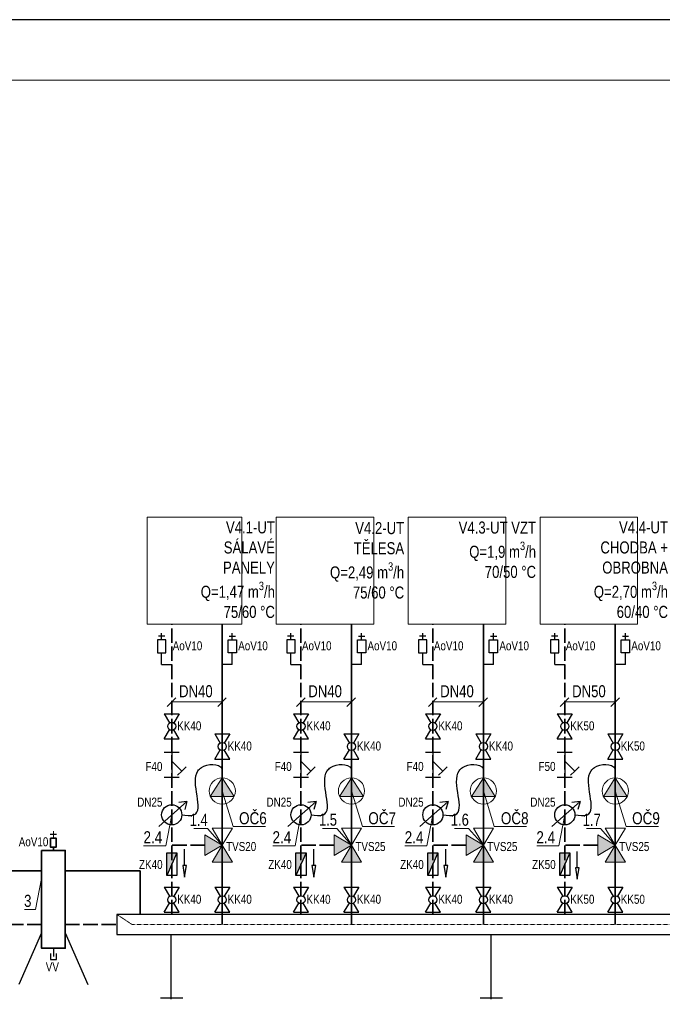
# Model space of a CAD drawing. Header units: millimetres. Extents: x -98431657 to -98227415, y -465497820 to -465456067.
# Tile 13 of 63: x -98420358 to -98415032, y -465465754 to -465457595. Entities that reach past the tile are written whole.
import ezdxf

# ---------------------------------------------------------------- set-up
doc = ezdxf.new("R2010")
doc.units = ezdxf.units.MM
doc.linetypes.add('ACAD_ISO02W100', pattern=[15, 12, -3])
doc.linetypes.add('Carkovana', pattern=[0.21, 0.15, -0.06])
doc.layers.add('AA_FORMÁTY NETISK', color=40, linetype='Continuous', plot=False)
for name, color, linetype, lineweight in [('AA_FORMÁTY TISK', 7, 'Continuous', 15), ('Kóty obecně', 7, 'Continuous', 25), ('Standard', 7, 'Continuous', 25), ('Topení', 6, 'Continuous', 25), ('WPF 1 - vrt', 7, 'Continuous', 25), ('ZAM - POHLEDY_Pero_č.__2', 7, 'Continuous', 13), ('základ', 7, 'Continuous', 25)]:
    doc.layers.add(name, color=color, linetype=linetype, lineweight=lineweight)
doc.layers.add('URB_DOMY_skica_hatch', color=7, linetype='Continuous', lineweight=25, true_color=0x656565)
doc.styles.add('ARIAL', font='arial.ttf')

msp = doc.modelspace()

# ---------------------------------------------------------------- hatches: boundary and pattern name
at = {"linetype": 'ACAD_ISO02W100', "lineweight": 100}
h = msp.add_hatch(color=256, dxfattribs=at)
h.dxf.hatch_style = 1
h.paths.add_polyline_path([(-98418679.3, -465464435.5), (-98418762.6, -465464576.3), (-98418595.2, -465464576.3)])
h.paths.add_polyline_path([(-98418823.3, -465464350.3), (-98418823.3, -465464435.5), (-98418823.3, -465464520.8), (-98418679.3, -465464435.5)])
h = msp.add_hatch(color=256, dxfattribs=at)
h.dxf.hatch_style = 1
h.paths.add_polyline_path([(-98417608.1, -465464435.5), (-98417691.4, -465464576.3), (-98417524, -465464576.3)])
h.paths.add_polyline_path([(-98417752.1, -465464350.3), (-98417752.1, -465464435.5), (-98417752.1, -465464520.8), (-98417608.1, -465464435.5)])
h = msp.add_hatch(color=256, dxfattribs=at)
h.dxf.hatch_style = 1
h.paths.add_polyline_path([(-98416514.8, -465464435.5), (-98416598.1, -465464576.3), (-98416430.8, -465464576.3)])
h.paths.add_polyline_path([(-98416658.9, -465464350.3), (-98416658.9, -465464435.5), (-98416658.9, -465464520.8), (-98416514.8, -465464435.5)])
h = msp.add_hatch(color=256, dxfattribs=at)
h.dxf.hatch_style = 1
h.paths.add_polyline_path([(-98415421.6, -465464435.5), (-98415504.9, -465464576.3), (-98415337.5, -465464576.3)])
h.paths.add_polyline_path([(-98415565.6, -465464350.3), (-98415565.6, -465464435.5), (-98415565.6, -465464520.8), (-98415421.6, -465464435.5)])
h = msp.add_hatch(color=256)
h.dxf.hatch_style = 1
h.paths.add_polyline_path([(-98419055.9, -465464499.1), (-98419139.6, -465464499.1), (-98419139.6, -465464685)])
h = msp.add_hatch(color=256)
h.dxf.hatch_style = 1
h.paths.add_polyline_path([(-98417984.7, -465464499.1), (-98418068.4, -465464499.1), (-98418068.4, -465464685)])
h = msp.add_hatch(color=256)
h.dxf.hatch_style = 1
h.paths.add_polyline_path([(-98416891.4, -465464499.1), (-98416975.1, -465464499.1), (-98416975.1, -465464685)])
h = msp.add_hatch(color=256)
h.dxf.hatch_style = 1
h.paths.add_polyline_path([(-98415798.2, -465464499.1), (-98415881.9, -465464499.1), (-98415881.9, -465464685)])
at = {"layer": 'URB_DOMY_skica_hatch', "linetype": 'Continuous', "lineweight": 25, "true_color": 0x000000}
for points in [[(-98418679.3, -465463877.3), (-98418778.1, -465464031.4), (-98418580.5, -465464031.4)], [(-98417608.1, -465463877.3), (-98417706.9, -465464031.4), (-98417509.3, -465464031.4)], [(-98416514.8, -465463877.3), (-98416613.6, -465464031.4), (-98416416, -465464031.4)], [(-98415421.6, -465463877.3), (-98415520.4, -465464031.4), (-98415322.8, -465464031.4)]]:
    msp.add_hatch(color=18, dxfattribs=at).paths.add_polyline_path(points)

# ---------------------------------------------------------------- linework, layer by layer
at = {"layer": 'AA_FORMÁTY NETISK'}
msp.add_lwpolyline([(-98431657.4, -465457594.8), (-98431657.4, -465472544.8), (-98410657.4, -465472544.8), (-98410657.4, -465457594.8)], close=True, dxfattribs=at)
at = {"layer": 'AA_FORMÁTY TISK'}
msp.add_lwpolyline([(-98431157.4, -465458094.8), (-98431157.4, -465472044.8), (-98411157.4, -465472044.8), (-98411157.4, -465458094.8)], close=True, dxfattribs=at)
at = {"layer": 'Standard', "color": 5, "linetype": 'ACAD_ISO02W100', "lineweight": 35, "ltscale": 10}
for p, q in [((-98419097.7, -465465008.5), (-98419097.7, -465462604.2)), ((-98418026.5, -465465008.5), (-98418026.5, -465462604.2)), ((-98416933.3, -465465008.5), (-98416933.3, -465462604.2)), ((-98415840, -465465008.5), (-98415840, -465462604.2)), ((-98418823.3, -465464435.5), (-98419097.7, -465464435.5)), ((-98417752.1, -465464435.5), (-98418026.5, -465464435.5)), ((-98416658.9, -465464435.5), (-98416933.3, -465464435.5)), ((-98415565.6, -465464435.5), (-98415840, -465464435.5)), ((-98421345.1, -465465092.2), (-98420176.6, -465465092.2)), ((-98419980.8, -465465092.2), (-98419552.5, -465465092.2))]:
    msp.add_line(p, q, dxfattribs=at)
at = {"layer": 'Standard', "color": 1, "linetype": 'Continuous', "lineweight": 35}
for p, q in [((-98418679.3, -465465092.2), (-98418679.3, -465462604.2)), ((-98417608.1, -465465092.2), (-98417608.1, -465462604.2)), ((-98416514.8, -465465092.2), (-98416514.8, -465462604.2)), ((-98415421.6, -465465092.2), (-98415421.6, -465462604.2)), ((-98421143.8, -465464648.2), (-98420176.6, -465464648.2)), ((-98419980.8, -465464648.2), (-98419358.1, -465464648.2)), ((-98419358.1, -465464648.2), (-98419358.1, -465465008.5))]:
    msp.add_line(p, q, dxfattribs=at)
at = {"layer": 'Standard', "color": 0, "linetype": 'Continuous', "lineweight": 13}
for p, q in [((-98418679.3, -465463986), (-98418589.3, -465464279.2)), ((-98417608.1, -465463986), (-98417518.1, -465464279.2)), ((-98416514.8, -465463986), (-98416424.9, -465464279.2)), ((-98415421.6, -465463986), (-98415331.6, -465464279.2)), ((-98419146.7, -465464440.4), (-98419097.7, -465464183.3)), ((-98418075.5, -465464440.4), (-98418026.5, -465464183.3)), ((-98416982.2, -465464440.4), (-98416933.3, -465464183.3)), ((-98415889, -465464440.4), (-98415840, -465464183.3)), ((-98418915.2, -465464296.2), (-98418801.5, -465464296.2)), ((-98418679.3, -465464435.5), (-98418823.3, -465464350.3)), ((-98418823.3, -465464350.3), (-98418823.3, -465464435.5)), ((-98418801.5, -465464296.2), (-98418679.3, -465464435.5)), ((-98418679.3, -465464435.5), (-98418762.6, -465464294.8)), ((-98418762.6, -465464294.8), (-98418595.2, -465464294.8)), ((-98418595.2, -465464294.8), (-98418679.3, -465464435.5)), ((-98418589.3, -465464279.2), (-98418321.5, -465464279.2)), ((-98417847.5, -465464296.2), (-98417730.3, -465464296.2)), ((-98417608.1, -465464435.5), (-98417752.1, -465464350.3)), ((-98417752.1, -465464350.3), (-98417752.1, -465464435.5)), ((-98417730.3, -465464296.2), (-98417608.1, -465464435.5)), ((-98417608.1, -465464435.5), (-98417691.4, -465464294.8)), ((-98417691.4, -465464294.8), (-98417524, -465464294.8)), ((-98417524, -465464294.8), (-98417608.1, -465464435.5)), ((-98417518.1, -465464279.2), (-98417250.3, -465464279.2)), ((-98416754.3, -465464296.2), (-98416637.1, -465464296.2)), ((-98416514.8, -465464435.5), (-98416658.9, -465464350.3)), ((-98416658.9, -465464350.3), (-98416658.9, -465464435.5)), ((-98416637.1, -465464296.2), (-98416514.8, -465464435.5)), ((-98416514.8, -465464435.5), (-98416598.1, -465464294.8)), ((-98416598.1, -465464294.8), (-98416430.8, -465464294.8)), ((-98416430.8, -465464294.8), (-98416514.8, -465464435.5)), ((-98416424.9, -465464279.2), (-98416157, -465464279.2)), ((-98415660.4, -465464296.2), (-98415543.8, -465464296.2)), ((-98415421.6, -465464435.5), (-98415565.6, -465464350.3)), ((-98415565.6, -465464350.3), (-98415565.6, -465464435.5)), ((-98415543.8, -465464296.2), (-98415421.6, -465464435.5)), ((-98415421.6, -465464435.5), (-98415504.9, -465464294.8)), ((-98415504.9, -465464294.8), (-98415337.5, -465464294.8)), ((-98415337.5, -465464294.8), (-98415421.6, -465464435.5)), ((-98415331.6, -465464279.2), (-98415063.8, -465464279.2)), ((-98418679.3, -465464435.5), (-98418823.3, -465464520.8)), ((-98418823.3, -465464520.8), (-98418823.3, -465464435.5)), ((-98418679.3, -465464435.5), (-98418762.6, -465464576.3)), ((-98418595.2, -465464576.3), (-98418679.3, -465464435.5)), ((-98417608.1, -465464435.5), (-98417752.1, -465464520.8)), ((-98417752.1, -465464520.8), (-98417752.1, -465464435.5)), ((-98417608.1, -465464435.5), (-98417691.4, -465464576.3)), ((-98417524, -465464576.3), (-98417608.1, -465464435.5)), ((-98416514.8, -465464435.5), (-98416658.9, -465464520.8)), ((-98416658.9, -465464520.8), (-98416658.9, -465464435.5)), ((-98416514.8, -465464435.5), (-98416598.1, -465464576.3)), ((-98416430.8, -465464576.3), (-98416514.8, -465464435.5)), ((-98415421.6, -465464435.5), (-98415565.6, -465464520.8)), ((-98415565.6, -465464520.8), (-98415565.6, -465464435.5)), ((-98415421.6, -465464435.5), (-98415504.9, -465464576.3)), ((-98415337.5, -465464576.3), (-98415421.6, -465464435.5)), ((-98419330.8, -465464440.4), (-98419146.7, -465464440.4)), ((-98418259.6, -465464440.4), (-98418075.5, -465464440.4)), ((-98417166.4, -465464440.4), (-98416982.2, -465464440.4)), ((-98416073.1, -465464440.4), (-98415889, -465464440.4)), ((-98418762.6, -465464576.3), (-98418595.2, -465464576.3)), ((-98417691.4, -465464576.3), (-98417524, -465464576.3)), ((-98416598.1, -465464576.3), (-98416430.8, -465464576.3)), ((-98415504.9, -465464576.3), (-98415337.5, -465464576.3)), ((-98420225.6, -465464968.9), (-98420176.6, -465464711.8)), ((-98420317.6, -465464968.9), (-98420225.6, -465464968.9))]:
    msp.add_line(p, q, dxfattribs=at)
at = {"layer": 'Standard', "color": 0, "linetype": 'Continuous', "lineweight": 35}
msp.add_line((-98420078.7, -465464478.1), (-98420078.7, -465464450.4), dxfattribs=at)
at = {"layer": 'Standard', "color": 0, "linetype": 'Carkovana', "lineweight": 13}
for p in [(-98419552.5, -465465008.5), (-98413002.9, -465465092.2)]:
    msp.add_line(p, (-98419427, -465465092.2), dxfattribs=at)
at = {"layer": 'Standard', "color": 0, "linetype": 'Continuous', "lineweight": 35}
for points in [[(-98420103.2, -465464377.2), (-98420054.1, -465464377.2), (-98420054.1, -465464450.4), (-98420103.2, -465464450.4), (-98420103.2, -465464377.2)], [(-98420176.6, -465464478.1), (-98419980.8, -465464478.1), (-98419980.8, -465465289.7), (-98420176.6, -465465289.7), (-98420176.6, -465464478.1)]]:
    msp.add_lwpolyline(points, close=True, dxfattribs=at)
at = {"layer": 'Standard', "color": 0, "linetype": 'Continuous', "lineweight": 25}
msp.add_lwpolyline([(-98413002.9, -465465008.5), (-98419552.5, -465465008.5), (-98419552.5, -465465175.9), (-98413002.9, -465465175.9), (-98413002.9, -465465008.5)], close=True, dxfattribs=at)
at = {"layer": 'Topení', "color": 0, "linetype": 'Continuous', "lineweight": 13}
for p, q in [((-98419063.9, -465463214.7), (-98419134.9, -465463285.7)), ((-98418645.4, -465463214.7), (-98418716.4, -465463285.7)), ((-98417992.6, -465463214.7), (-98418063.7, -465463285.7)), ((-98417574.2, -465463214.7), (-98417645.2, -465463285.7)), ((-98416899.4, -465463214.7), (-98416970.4, -465463285.7)), ((-98416481, -465463214.7), (-98416552, -465463285.7)), ((-98415806.2, -465463214.7), (-98415877.2, -465463285.7)), ((-98415387.7, -465463214.7), (-98415458.7, -465463285.7)), ((-98419097.7, -465463248.5), (-98418679.3, -465463248.5)), ((-98418026.5, -465463248.5), (-98417608.1, -465463248.5)), ((-98416933.3, -465463248.5), (-98416514.8, -465463248.5)), ((-98415840, -465463248.5), (-98415421.6, -465463248.5)), ((-98420078.7, -465464377.2), (-98420078.7, -465464318.6))]:
    msp.add_line(p, q, dxfattribs=at)
at = {"layer": 'Topení', "color": 0, "linetype": 'Continuous', "lineweight": 25}
for p, q in [((-98419159.9, -465463346.2), (-98419035.5, -465463346.2)), ((-98419159.9, -465463346.2), (-98419114.9, -465463421.3)), ((-98419035.5, -465463346.2), (-98419080.5, -465463421.3)), ((-98418088.7, -465463346.2), (-98417964.3, -465463346.2)), ((-98418088.7, -465463346.2), (-98418043.7, -465463421.3)), ((-98417964.3, -465463346.2), (-98418009.3, -465463421.3)), ((-98416995.5, -465463346.2), (-98416871.1, -465463346.2)), ((-98416995.5, -465463346.2), (-98416950.5, -465463421.3)), ((-98416871.1, -465463346.2), (-98416916.1, -465463421.3)), ((-98415902.2, -465463346.2), (-98415777.8, -465463346.2)), ((-98415902.2, -465463346.2), (-98415857.2, -465463421.3)), ((-98415777.8, -465463346.2), (-98415822.8, -465463421.3)), ((-98419159.9, -465463553.8), (-98419114.9, -465463478.7)), ((-98419035.5, -465463553.8), (-98419080.5, -465463478.7)), ((-98418741.5, -465463513.6), (-98418617.1, -465463513.6)), ((-98418741.5, -465463513.6), (-98418696.5, -465463588.7)), ((-98418617.1, -465463513.6), (-98418662.1, -465463588.7)), ((-98418088.7, -465463553.8), (-98418043.7, -465463478.7)), ((-98417964.3, -465463553.8), (-98418009.3, -465463478.7)), ((-98417670.3, -465463513.6), (-98417545.9, -465463513.6)), ((-98417670.3, -465463513.6), (-98417625.3, -465463588.7)), ((-98417545.9, -465463513.6), (-98417590.9, -465463588.7)), ((-98416995.5, -465463553.8), (-98416950.5, -465463478.7)), ((-98416871.1, -465463553.8), (-98416916.1, -465463478.7)), ((-98416577.1, -465463513.6), (-98416452.6, -465463513.6)), ((-98416577.1, -465463513.6), (-98416532, -465463588.7)), ((-98416452.6, -465463513.6), (-98416497.6, -465463588.7)), ((-98415902.2, -465463553.8), (-98415857.2, -465463478.7)), ((-98415777.8, -465463553.8), (-98415822.8, -465463478.7)), ((-98415483.8, -465463513.6), (-98415359.4, -465463513.6)), ((-98415483.8, -465463513.6), (-98415438.8, -465463588.7)), ((-98415359.4, -465463513.6), (-98415404.4, -465463588.7)), ((-98419159.9, -465463553.8), (-98419035.5, -465463553.8)), ((-98418088.7, -465463553.8), (-98417964.3, -465463553.8)), ((-98416995.5, -465463553.8), (-98416871.1, -465463553.8)), ((-98415902.2, -465463553.8), (-98415777.8, -465463553.8)), ((-98419159.9, -465463664.3), (-98419035.5, -465463664.3)), ((-98419097.7, -465463664.3), (-98419097.7, -465463871.8)), ((-98418741.5, -465463721.1), (-98418696.5, -465463646.1)), ((-98418617.1, -465463721.1), (-98418662.1, -465463646.1)), ((-98418088.7, -465463664.3), (-98417964.3, -465463664.3)), ((-98418026.5, -465463664.3), (-98418026.5, -465463871.8)), ((-98417670.3, -465463721.1), (-98417625.3, -465463646.1)), ((-98417545.9, -465463721.1), (-98417590.9, -465463646.1)), ((-98416995.5, -465463664.3), (-98416871.1, -465463664.3)), ((-98416933.3, -465463664.3), (-98416933.3, -465463871.8)), ((-98416577.1, -465463721.1), (-98416532, -465463646.1)), ((-98416452.6, -465463721.1), (-98416497.6, -465463646.1)), ((-98415902.2, -465463664.3), (-98415777.8, -465463664.3)), ((-98415840, -465463664.3), (-98415840, -465463871.8)), ((-98415483.8, -465463721.1), (-98415438.8, -465463646.1)), ((-98415359.4, -465463721.1), (-98415404.4, -465463646.1)), ((-98419097.7, -465463737.9), (-98419014.9, -465463820.7)), ((-98419014.9, -465463820.7), (-98418979.4, -465463785.2)), ((-98418741.5, -465463721.1), (-98418617.1, -465463721.1)), ((-98418026.5, -465463737.9), (-98417943.7, -465463820.7)), ((-98417943.7, -465463820.7), (-98417908.2, -465463785.2)), ((-98417670.3, -465463721.1), (-98417545.9, -465463721.1)), ((-98416933.3, -465463737.9), (-98416850.4, -465463820.7)), ((-98416850.4, -465463820.7), (-98416814.9, -465463785.2)), ((-98416577.1, -465463721.1), (-98416452.6, -465463721.1)), ((-98415840, -465463737.9), (-98415757.2, -465463820.7)), ((-98415757.2, -465463820.7), (-98415721.7, -465463785.2)), ((-98415483.8, -465463721.1), (-98415359.4, -465463721.1)), ((-98419014.9, -465463820.7), (-98419050.4, -465463856.2)), ((-98417943.7, -465463820.7), (-98417979.2, -465463856.2)), ((-98416850.4, -465463820.7), (-98416885.9, -465463856.2)), ((-98415757.2, -465463820.7), (-98415792.7, -465463856.2)), ((-98419159.9, -465463871.8), (-98419035.5, -465463871.8)), ((-98418088.7, -465463871.8), (-98417964.3, -465463871.8)), ((-98416995.5, -465463871.8), (-98416871.1, -465463871.8)), ((-98415902.2, -465463871.8), (-98415777.8, -465463871.8)), ((-98419205.4, -465464279.2), (-98418971.3, -465464071.8)), ((-98418971.3, -465464071.8), (-98419040.2, -465464082.4)), ((-98418971.3, -465464071.8), (-98418990.2, -465464138.9)), ((-98418134.2, -465464279.2), (-98417900.1, -465464071.8)), ((-98417900.1, -465464071.8), (-98417969, -465464082.4)), ((-98417900.1, -465464071.8), (-98417919, -465464138.9)), ((-98417041, -465464279.2), (-98416806.8, -465464071.8)), ((-98416806.8, -465464071.8), (-98416875.8, -465464082.4)), ((-98416806.8, -465464071.8), (-98416825.7, -465464138.9)), ((-98415947.7, -465464279.2), (-98415713.6, -465464071.8)), ((-98415713.6, -465464071.8), (-98415782.5, -465464082.4)), ((-98415713.6, -465464071.8), (-98415732.5, -465464138.9)), ((-98419159.9, -465464783.5), (-98419035.5, -465464783.5)), ((-98419159.9, -465464783.5), (-98419114.9, -465464858.6)), ((-98419035.5, -465464783.5), (-98419080.5, -465464858.6)), ((-98418741.5, -465464783.5), (-98418617.1, -465464783.5)), ((-98418741.5, -465464783.5), (-98418696.5, -465464858.6)), ((-98418617.1, -465464783.5), (-98418662.1, -465464858.6)), ((-98418088.7, -465464783.5), (-98417964.3, -465464783.5)), ((-98418088.7, -465464783.5), (-98418043.7, -465464858.6)), ((-98417964.3, -465464783.5), (-98418009.3, -465464858.6)), ((-98417670.3, -465464783.5), (-98417545.9, -465464783.5)), ((-98417670.3, -465464783.5), (-98417625.3, -465464858.6)), ((-98417545.9, -465464783.5), (-98417590.9, -465464858.6)), ((-98416995.5, -465464783.5), (-98416871.1, -465464783.5)), ((-98416995.5, -465464783.5), (-98416950.5, -465464858.6)), ((-98416871.1, -465464783.5), (-98416916.1, -465464858.6)), ((-98416577.1, -465464783.5), (-98416452.6, -465464783.5)), ((-98416577.1, -465464783.5), (-98416532, -465464858.6)), ((-98416452.6, -465464783.5), (-98416497.6, -465464858.6)), ((-98415902.2, -465464783.5), (-98415777.8, -465464783.5)), ((-98415902.2, -465464783.5), (-98415857.2, -465464858.6)), ((-98415777.8, -465464783.5), (-98415822.8, -465464858.6)), ((-98415483.8, -465464783.5), (-98415359.4, -465464783.5)), ((-98415483.8, -465464783.5), (-98415438.8, -465464858.6)), ((-98415359.4, -465464783.5), (-98415404.4, -465464858.6)), ((-98419159.9, -465464991), (-98419114.9, -465464916)), ((-98419035.5, -465464991), (-98419080.5, -465464916)), ((-98418741.5, -465464991), (-98418696.5, -465464916)), ((-98418617.1, -465464991), (-98418662.1, -465464916)), ((-98418088.7, -465464991), (-98418043.7, -465464916)), ((-98417964.3, -465464991), (-98418009.3, -465464916)), ((-98417670.3, -465464991), (-98417625.3, -465464916)), ((-98417545.9, -465464991), (-98417590.9, -465464916)), ((-98416995.5, -465464991), (-98416950.5, -465464916)), ((-98416871.1, -465464991), (-98416916.1, -465464916)), ((-98416577.1, -465464991), (-98416532, -465464916)), ((-98416452.6, -465464991), (-98416497.6, -465464916)), ((-98415902.2, -465464991), (-98415857.2, -465464916)), ((-98415777.8, -465464991), (-98415822.8, -465464916)), ((-98415483.8, -465464991), (-98415438.8, -465464916)), ((-98415359.4, -465464991), (-98415404.4, -465464916)), ((-98419159.9, -465464991), (-98419035.5, -465464991)), ((-98418741.5, -465464991), (-98418617.1, -465464991)), ((-98418088.7, -465464991), (-98417964.3, -465464991)), ((-98417670.3, -465464991), (-98417545.9, -465464991)), ((-98416995.5, -465464991), (-98416871.1, -465464991)), ((-98416577.1, -465464991), (-98416452.6, -465464991)), ((-98415902.2, -465464991), (-98415777.8, -465464991)), ((-98415483.8, -465464991), (-98415359.4, -465464991)), ((-98420176.6, -465465160.6), (-98420364.6, -465465590.5)), ((-98419980.8, -465465160.6), (-98419792.7, -465465590.5)), ((-98419104.1, -465465175.9), (-98419104.1, -465465711.5)), ((-98416454.3, -465465175.9), (-98416454.3, -465465711.5)), ((-98420102.3, -465465333), (-98420102.3, -465465383.2)), ((-98420078.7, -465465289.7), (-98420078.7, -465465356.7)), ((-98420052.1, -465465383.2), (-98420052.1, -465465333)), ((-98420102.3, -465465383.2), (-98420052.1, -465465383.2)), ((-98419191, -465465700.3), (-98419006.9, -465465700.3)), ((-98416541.1, -465465700.3), (-98416357, -465465700.3))]:
    msp.add_line(p, q, dxfattribs=at)
for centre, radius in [((-98419097.7, -465463450), 33.5), ((-98418026.5, -465463450), 33.5), ((-98416933.3, -465463450), 33.5), ((-98415840, -465463450), 33.5), ((-98418679.3, -465463617.4), 33.5), ((-98417608.1, -465463617.4), 33.5), ((-98416514.8, -465463617.4), 33.5), ((-98415421.6, -465463617.4), 33.5), ((-98419097.7, -465464183.3), 83.7), ((-98418026.5, -465464183.3), 83.7), ((-98416933.3, -465464183.3), 83.7), ((-98415840, -465464183.3), 83.7), ((-98419097.7, -465464887.3), 33.5), ((-98418679.3, -465464887.3), 33.5), ((-98418026.5, -465464887.3), 33.5), ((-98417608.1, -465464887.3), 33.5), ((-98416933.3, -465464887.3), 33.5), ((-98416514.8, -465464887.3), 33.5), ((-98415840, -465464887.3), 33.5), ((-98415421.6, -465464887.3), 33.5)]:
    msp.add_circle(centre, radius, dxfattribs=at)
at = {"layer": 'Topení', "color": 0, "linetype": 'Continuous', "lineweight": 25, "start_tangent": (1.156269, -0.124047), "end_tangent": (0.658422, -1.140822)}
for points in [[(-98419014, -465464183.3), (-98418913.6, -465464183.3), (-98418880.5, -465463818.9), (-98418852, -465463791.7), (-98418679.3, -465463802.5)], [(-98417942.8, -465464183.3), (-98417842.4, -465464183.3), (-98417809.3, -465463818.9), (-98417780.8, -465463791.7), (-98417608.1, -465463802.5)], [(-98416849.6, -465464183.3), (-98416749.2, -465464183.3), (-98416716, -465463818.9), (-98416687.6, -465463791.7), (-98416514.8, -465463802.5)], [(-98415756.3, -465464183.3), (-98415655.9, -465464183.3), (-98415622.8, -465463818.9), (-98415594.3, -465463791.7), (-98415421.6, -465463802.5)]]:
    msp.add_spline(points, degree=3, dxfattribs=at)
at = {"layer": 'WPF 1 - vrt'}
for p, q in [((-98419181.4, -465462938.6), (-98419181.4, -465462889.5)), ((-98419181.4, -465462938.6), (-98419097.7, -465462938.6)), ((-98418595.6, -465462938.6), (-98418679.3, -465462938.6)), ((-98418595.6, -465462938.6), (-98418595.6, -465462889.5)), ((-98418110.2, -465462938.6), (-98418110.2, -465462889.5)), ((-98418110.2, -465462938.6), (-98418026.5, -465462938.6)), ((-98417524.4, -465462938.6), (-98417608.1, -465462938.6)), ((-98417524.4, -465462938.6), (-98417524.4, -465462889.5)), ((-98417017, -465462938.6), (-98417017, -465462889.5)), ((-98417017, -465462938.6), (-98416933.3, -465462938.6)), ((-98416431.1, -465462938.6), (-98416514.8, -465462938.6)), ((-98416431.1, -465462938.6), (-98416431.1, -465462889.5)), ((-98415923.7, -465462938.6), (-98415923.7, -465462889.5)), ((-98415923.7, -465462938.6), (-98415840, -465462938.6)), ((-98415337.9, -465462938.6), (-98415421.6, -465462938.6)), ((-98415337.9, -465462938.6), (-98415337.9, -465462889.5))]:
    msp.add_line(p, q, dxfattribs=at)
at = {"layer": 'ZAM - POHLEDY_Pero_č.__2', "color": 0, "linetype": 'Continuous', "lineweight": 13}
for p, q in [((-98418679.3, -465463877.3), (-98418778.1, -465464031.4)), ((-98418580.5, -465464031.4), (-98418679.3, -465463877.3)), ((-98417608.1, -465463877.3), (-98417706.9, -465464031.4)), ((-98417509.3, -465464031.4), (-98417608.1, -465463877.3)), ((-98416514.8, -465463877.3), (-98416613.6, -465464031.4)), ((-98416416, -465464031.4), (-98416514.8, -465463877.3)), ((-98415421.6, -465463877.3), (-98415520.4, -465464031.4)), ((-98415322.8, -465464031.4), (-98415421.6, -465463877.3)), ((-98418778.1, -465464031.4), (-98418580.5, -465464031.4)), ((-98417706.9, -465464031.4), (-98417509.3, -465464031.4)), ((-98416613.6, -465464031.4), (-98416416, -465464031.4)), ((-98415520.4, -465464031.4), (-98415322.8, -465464031.4))]:
    msp.add_line(p, q, dxfattribs=at)
for points in [[(-98419302.6, -465461717.1), (-98418516.2, -465461717.1), (-98418516.2, -465462604.2), (-98419302.6, -465462604.2), (-98419302.6, -465461717.1)], [(-98418231.4, -465461717.1), (-98417422.9, -465461717.1), (-98417422.9, -465462604.2), (-98418231.4, -465462604.2), (-98418231.4, -465461717.1)], [(-98417138.2, -465461717.1), (-98416329.7, -465461717.1), (-98416329.7, -465462604.2), (-98417138.2, -465462604.2), (-98417138.2, -465461717.1)], [(-98416044.9, -465461717.1), (-98415236.4, -465461717.1), (-98415236.4, -465462604.2), (-98416044.9, -465462604.2), (-98416044.9, -465461717.1)]]:
    msp.add_lwpolyline(points, close=True, dxfattribs=at)
for centre in [(-98418679.3, -465463986), (-98417608.1, -465463986), (-98416514.8, -465463986), (-98415421.6, -465463986)]:
    msp.add_circle(centre, 108.7, dxfattribs=at)
at = {"layer": 'základ'}
for p, q in [((-98419156, -465462702.5), (-98419208.3, -465462702.5)), ((-98419181.4, -465462732.3), (-98419181.4, -465462677.1)), ((-98418621, -465462702.5), (-98418568.7, -465462702.5)), ((-98418595.6, -465462732.3), (-98418595.6, -465462677.1)), ((-98418084.8, -465462702.5), (-98418137.1, -465462702.5)), ((-98418110.2, -465462732.3), (-98418110.2, -465462677.1)), ((-98417549.8, -465462702.5), (-98417497.5, -465462702.5)), ((-98417524.4, -465462732.3), (-98417524.4, -465462677.1)), ((-98416991.5, -465462702.5), (-98417043.8, -465462702.5)), ((-98417017, -465462732.3), (-98417017, -465462677.1)), ((-98416456.6, -465462702.5), (-98416404.3, -465462702.5)), ((-98416431.1, -465462732.3), (-98416431.1, -465462677.1)), ((-98415898.3, -465462702.5), (-98415950.6, -465462702.5)), ((-98415923.7, -465462732.3), (-98415923.7, -465462677.1)), ((-98415363.3, -465462702.5), (-98415311, -465462702.5)), ((-98415337.9, -465462732.3), (-98415337.9, -465462677.1)), ((-98419181.4, -465462889.5), (-98419181.4, -465462841.9)), ((-98418595.6, -465462889.5), (-98418595.6, -465462841.9)), ((-98418110.2, -465462889.5), (-98418110.2, -465462841.9)), ((-98417524.4, -465462889.5), (-98417524.4, -465462841.9)), ((-98417017, -465462889.5), (-98417017, -465462841.9)), ((-98416431.1, -465462889.5), (-98416431.1, -465462841.9)), ((-98415923.7, -465462889.5), (-98415923.7, -465462841.9)), ((-98415337.9, -465462889.5), (-98415337.9, -465462841.9)), ((-98420105.9, -465464343.7), (-98420053.6, -465464343.7)), ((-98419055.9, -465464499.1), (-98419139.6, -465464685)), ((-98418991, -465464603.8), (-98418991, -465464469.2)), ((-98417984.7, -465464499.1), (-98418068.4, -465464685)), ((-98417919.8, -465464603.8), (-98417919.8, -465464469.2)), ((-98416891.4, -465464499.1), (-98416975.1, -465464685)), ((-98416826.6, -465464603.8), (-98416826.6, -465464469.2)), ((-98415798.2, -465464499.1), (-98415881.9, -465464685)), ((-98415736.6, -465464621.7), (-98415736.6, -465464487))]:
    msp.add_line(p, q, dxfattribs=at)
for points in [[(-98419147, -465462732.3), (-98419215.8, -465462732.3), (-98419215.8, -465462841.9), (-98419147, -465462841.9), (-98419147, -465462732.3)], [(-98418630, -465462732.3), (-98418561.2, -465462732.3), (-98418561.2, -465462841.9), (-98418630, -465462841.9), (-98418630, -465462732.3)], [(-98418075.8, -465462732.3), (-98418144.6, -465462732.3), (-98418144.6, -465462841.9), (-98418075.8, -465462841.9), (-98418075.8, -465462732.3)], [(-98417558.8, -465462732.3), (-98417490, -465462732.3), (-98417490, -465462841.9), (-98417558.8, -465462841.9), (-98417558.8, -465462732.3)], [(-98416982.5, -465462732.3), (-98417051.4, -465462732.3), (-98417051.4, -465462841.9), (-98416982.5, -465462841.9), (-98416982.5, -465462732.3)], [(-98416465.6, -465462732.3), (-98416396.7, -465462732.3), (-98416396.7, -465462841.9), (-98416465.6, -465462841.9), (-98416465.6, -465462732.3)], [(-98415889.3, -465462732.3), (-98415958.2, -465462732.3), (-98415958.2, -465462841.9), (-98415889.3, -465462841.9), (-98415889.3, -465462732.3)], [(-98415372.3, -465462732.3), (-98415303.5, -465462732.3), (-98415303.5, -465462841.9), (-98415372.3, -465462841.9), (-98415372.3, -465462732.3)], [(-98419139.6, -465464499.1), (-98419055.9, -465464499.1), (-98419055.9, -465464685), (-98419139.6, -465464685), (-98419139.6, -465464499.1)], [(-98418068.4, -465464499.1), (-98417984.7, -465464499.1), (-98417984.7, -465464685), (-98418068.4, -465464685), (-98418068.4, -465464499.1)], [(-98416975.1, -465464499.1), (-98416891.4, -465464499.1), (-98416891.4, -465464685), (-98416975.1, -465464685), (-98416975.1, -465464499.1)], [(-98415881.9, -465464499.1), (-98415798.2, -465464499.1), (-98415798.2, -465464685), (-98415881.9, -465464685), (-98415881.9, -465464499.1)], [(-98418975.1, -465464603.8), (-98419006.9, -465464603.8), (-98418991, -465464699.2), (-98418975.1, -465464603.8)], [(-98417903.9, -465464603.8), (-98417935.7, -465464603.8), (-98417919.8, -465464699.2), (-98417903.9, -465464603.8)], [(-98416810.7, -465464603.8), (-98416842.5, -465464603.8), (-98416826.6, -465464699.2), (-98416810.7, -465464603.8)], [(-98415720.7, -465464621.7), (-98415752.5, -465464621.7), (-98415736.6, -465464717), (-98415720.7, -465464621.7)]]:
    msp.add_lwpolyline(points, close=True, dxfattribs=at)

# ---------------------------------------------------------------- texts
at = {"layer": 'Kóty obecně', "color": 0, "linetype": 'Continuous', "lineweight": 35, "attachment_point": 9, "style": 'ARIAL'}
for s, insert, char_height, width in [('\\A1;{\\fArial|b0|i0|c238|p34;\\W0.78;V4.1-UT\\PSÁLAVÉ \\PPANELY\\PQ=1,47 m\\H0.7x;\\S3^ ;\\H1.42857x;/h\\P75/60 °C}', (-98418242.7, -465462553.5), 100, 1042.9), ('\\A1;{\\fArial|b0|i0|c238|p34;\\W0.78;V4.2-UT\\PTĚLESA\\PQ=2,49 m\\H0.7x;\\S3^ ;\\H1.42857x;/h\\P75/60 °C}', (-98417171.5, -465462393), 100, 1042.9), ('\\A1;{\\fArial|b0|i0|c238|p34;\\W0.78;V4.3-UT VZT\\PQ=1,9 m\\H0.7x;\\S3^ ;\\H1.42857x;/h\\P70/50 °C}', (-98416078.3, -465462221.9), 100, 1042.9), ('\\A1;{\\fArial|b0|i0|c238|p34;\\W0.78;V4.4-UT\\PCHODBA + \\POBROBNA\\PQ=2,70 m\\H0.7x;\\S3^ ;\\H1.42857x;/h\\P60/40 °C}', (-98414985, -465462553.5), 100, 1042.9), ('{\\fArial|b0|i0|c238|p34;\\W0.78;AoV10}', (-98418844.5, -465462821.2), 75, 338.44), ('{\\fArial|b0|i0|c238|p34;\\W0.78;AoV10}', (-98418301.4, -465462821.2), 75, 338.44), ('{\\fArial|b0|i0|c238|p34;\\W0.78;AoV10}', (-98417773.3, -465462821.2), 75, 338.44), ('{\\fArial|b0|i0|c238|p34;\\W0.78;AoV10}', (-98417230.2, -465462821.2), 75, 338.44), ('{\\fArial|b0|i0|c238|p34;\\W0.78;AoV10}', (-98416680.1, -465462821.2), 75, 338.44), ('{\\fArial|b0|i0|c238|p34;\\W0.78;AoV10}', (-98416137, -465462821.2), 75, 338.44), ('{\\fArial|b0|i0|c238|p34;\\W0.78;AoV10}', (-98415586.8, -465462821.2), 75, 338.44), ('{\\fArial|b0|i0|c238|p34;\\W0.78;AoV10}', (-98415043.8, -465462821.2), 75, 338.44), ('{\\fArial|b0|i0|c238|p34;\\W0.78;DN40}', (-98418758.7, -465463210.7), 100, 338.44), ('{\\fArial|b0|i0|c238|p34;\\W0.78;DN40}', (-98417687.5, -465463210.7), 100, 338.44), ('{\\fArial|b0|i0|c238|p34;\\W0.78;DN40}', (-98416594.3, -465463210.7), 100, 338.44), ('{\\fArial|b0|i0|c238|p34;\\W0.78;DN50}', (-98415501, -465463210.7), 100, 338.44), ('{\\fArial|b0|i0|c238|p34;\\W0.78;KK40}', (-98418852.5, -465463484.3), 75, 338.44), ('{\\fArial|b0|i0|c238|p34;\\W0.78;KK40}', (-98417781.3, -465463484.3), 75, 338.44), ('{\\fArial|b0|i0|c238|p34;\\W0.78;KK40}', (-98416688.1, -465463484.3), 75, 338.44), ('{\\fArial|b0|i0|c238|p34;\\W0.78;KK50}', (-98415594.8, -465463484.3), 75, 338.44), ('{\\fArial|b0|i0|c238|p34;\\W0.78;KK40}', (-98418434.1, -465463651.7), 75, 338.44), ('{\\fArial|b0|i0|c238|p34;\\W0.78;KK40}', (-98417362.9, -465463651.7), 75, 338.44), ('{\\fArial|b0|i0|c238|p34;\\W0.78;KK40}', (-98416269.6, -465463651.7), 75, 338.44), ('{\\fArial|b0|i0|c238|p34;\\W0.78;KK50}', (-98415176.4, -465463651.7), 75, 338.44), ('{\\fArial|b0|i0|c238|p34;\\W0.78;F40}', (-98419174.8, -465463821.1), 75, 338.44), ('{\\fArial|b0|i0|c238|p34;\\W0.78;F40}', (-98418103.6, -465463821.1), 75, 338.44), ('{\\fArial|b0|i0|c238|p34;\\W0.78;F40}', (-98417010.4, -465463821.1), 75, 338.44), ('{\\fArial|b0|i0|c238|p34;\\W0.78;F50}', (-98415917.1, -465463821.1), 75, 338.44), ('{\\fArial|b0|i0|c238|p34;\\W0.78;DN25}', (-98419174.8, -465464116.9), 75, 338.44), ('{\\fArial|b0|i0|c238|p34;\\W0.78;DN25}', (-98418103.6, -465464116.9), 75, 338.44), ('{\\fArial|b0|i0|c238|p34;\\W0.78;DN25}', (-98417010.3, -465464116.9), 75, 338.44), ('{\\fArial|b0|i0|c238|p34;\\W0.78;DN25}', (-98415917.1, -465464116.9), 75, 338.44), ('\\W0.77;1.4', (-98418799.6, -465464275), 100, 244.017), ('\\W0.80;OČ6', (-98418310.1, -465464263.2), 100, 339.744), ('\\W0.77;1.5', (-98417728.3, -465464275), 100, 244.017), ('\\W0.80;OČ7', (-98417238.9, -465464263.2), 100, 339.744), ('\\W0.77;1.6', (-98416635.1, -465464275), 100, 244.017), ('\\W0.80;OČ8', (-98416140.3, -465464263.2), 100, 339.744), ('\\W0.77;1.7', (-98415541.9, -465464275), 100, 244.017), ('\\W0.80;OČ9', (-98415052.4, -465464263.2), 100, 339.744), ('\\W0.80;2.4', (-98419176.4, -465464419.2), 100, 245.914), ('\\W0.80;2.4', (-98418107.1, -465464419.2), 100, 245.914), ('\\W0.80;2.4', (-98417011.6, -465464419.2), 100, 245.914), ('\\W0.80;2.4', (-98415920.3, -465464419.2), 100, 245.914), ('{\\fArial|b0|i0|c238|p34;\\W0.78;AoV10}', (-98420120.3, -465464445.3), 75, 338.44), ('{\\fArial|b0|i0|c238|p34;\\W0.78;TVS20}', (-98418397.4, -465464484.6), 75, 338.44), ('{\\fArial|b0|i0|c238|p34;\\W0.78;TVS25}', (-98417326.1, -465464484.6), 75, 338.44), ('{\\fArial|b0|i0|c238|p34;\\W0.78;TVS25}', (-98416232.9, -465464484.6), 75, 338.44), ('{\\fArial|b0|i0|c238|p34;\\W0.78;TVS25}', (-98415139.7, -465464484.6), 75, 338.44), ('{\\fArial|b0|i0|c238|p34;\\W0.78;ZK40}', (-98419173.6, -465464633.6), 75, 338.44), ('{\\fArial|b0|i0|c238|p34;\\W0.78;ZK40}', (-98418102.4, -465464633.6), 75, 338.44), ('{\\fArial|b0|i0|c238|p34;\\W0.78;ZK40}', (-98417009.1, -465464633.6), 75, 338.44), ('{\\fArial|b0|i0|c238|p34;\\W0.78;ZK50}', (-98415915.9, -465464633.6), 75, 338.44), ('\\W0.79;3', (-98420260.2, -465464947.7), 100, 128.393), ('{\\fArial|b0|i0|c238|p34;\\W0.78;KK40}', (-98418852.5, -465464921.6), 75, 338.44), ('{\\fArial|b0|i0|c238|p34;\\W0.78;KK40}', (-98418434.1, -465464921.6), 75, 338.44), ('{\\fArial|b0|i0|c238|p34;\\W0.78;KK40}', (-98417781.3, -465464921.6), 75, 338.44), ('{\\fArial|b0|i0|c238|p34;\\W0.78;KK40}', (-98417362.9, -465464921.6), 75, 338.44), ('{\\fArial|b0|i0|c238|p34;\\W0.78;KK40}', (-98416688.1, -465464921.6), 75, 338.44), ('{\\fArial|b0|i0|c238|p34;\\W0.78;KK40}', (-98416269.6, -465464921.6), 75, 338.44), ('{\\fArial|b0|i0|c238|p34;\\W0.78;KK50}', (-98415594.8, -465464921.6), 75, 338.44), ('{\\fArial|b0|i0|c238|p34;\\W0.78;KK50}', (-98415176.4, -465464921.6), 75, 338.44), ('{\\fArial|b0|i0|c238|p34;\\W0.78;VV}', (-98420032.5, -465465480.9), 75, 338.44)]:
    msp.add_mtext(s, dxfattribs=dict(at, insert=insert, char_height=char_height, width=width))

doc.saveas('drawing.dxf')
